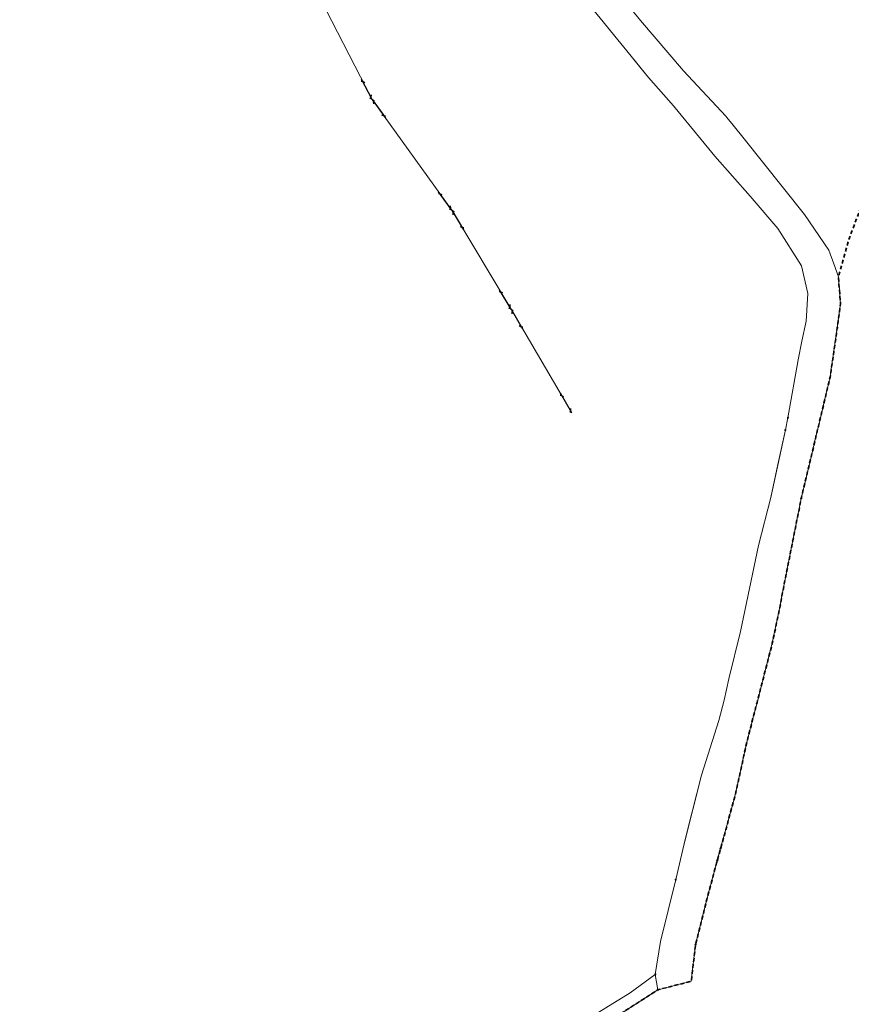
# Model space of a CAD drawing. Header units: metres. Extents: x 7423100 to 7429434, y 5527887 to 5533362.
# Tile 39 of 43: x 7427388 to 7427725, y 5531106 to 5531505. Entities that reach past the tile are written whole.
import ezdxf

# ---------------------------------------------------------------- set-up
doc = ezdxf.new("R2010")
doc.units = ezdxf.units.M
doc.header["$MEASUREMENT"] = 0
for name, pattern in [('1.5_1.0', [2.5, 1.5, -1]), ('219-500', [0]), ('sutp_500', [0])]:
    doc.linetypes.add(name, pattern=pattern)
doc.layers.get('0').update_dxf_attribs({"color": 2, "linetype": 'CONTINUOUS', "lineweight": 5})
for name, color, linetype in [('202-punkt graniczny', 7, 'CONTINUOUS'), ('203-punkt graniczny', 7, 'CONTINUOUS'), ('216-obręb ewidencyjny', 7, 'CONTINUOUS'), ('218-kontur użytku gruntowego', 7, 'CONTINUOUS'), ('219-działka ewidencyjna', 7, 'CONTINUOUS'), ('przewód telekomunikacyjny napowietrzny', 7, 'CONTINUOUS')]:
    doc.layers.add(name, color=color, linetype=linetype)

# ---------------------------------------------------------------- blocks, each defined once
blk = doc.blocks.new('202')
at = {"color": 0, "linetype": 'Continuous', "lineweight": 0}
blk.add_circle((0, 0), 0.25, dxfattribs=at)
blk = doc.blocks.new('203')
at = {"linetype": 'Continuous', "lineweight": 0}
h = blk.add_hatch(color=0, dxfattribs=at)
edge = h.paths.add_edge_path()
edge.add_arc((0, 0), 0.045, 0, 360)
blk = doc.blocks.new('SUTP')
at = {"color": 0, "linetype": 'Continuous'}
for p, q in [((0, 0), (0.866, 0.5)), ((0, 0), (9.232, 0)), ((1.866, -0.5), (1, 0)), ((7.366, -0.5), (8.232, 0)), ((9.232, 0), (8.366, 0.5))]:
    blk.add_line(p, q, dxfattribs=at)

msp = doc.modelspace()

# ---------------------------------------------------------------- linework, layer by layer
at = {"layer": '216-obręb ewidencyjny', "color": 7, "linetype": '1.5_1.0', "lineweight": 35, "flags": 128}
msp.add_lwpolyline([(7427465.39, 5530971.07), (7427486.65, 5530995.8), (7427495.11, 5531008.66), (7427506.55, 5531022.56), (7427519.92, 5531035.82), (7427519.91, 5531036.3), (7427540.59, 5531050.32), (7427543.86, 5531052.19), (7427571.29, 5531067.83), (7427590.31, 5531078.09), (7427613.86, 5531090.36), (7427646.86, 5531111.52), (7427660.42, 5531115.01), (7427662.16, 5531129.96), (7427666.71, 5531148.13), (7427670.68, 5531162.93), (7427670.94, 5531163.89), (7427672.3, 5531168.8), (7427678.26, 5531190.44), (7427681.76, 5531206.54), (7427682.92, 5531211.85), (7427685.79, 5531222.97), (7427687.08, 5531227.98), (7427693.27, 5531251.97), (7427696.49, 5531267.22), (7427697.15, 5531271.2), (7427705.01, 5531310.69), (7427706.98, 5531318.96), (7427709.16, 5531328.11), (7427710.97, 5531335.69), (7427711.99, 5531339.94), (7427715.7, 5531355.5), (7427716.72, 5531359.77), (7427717.33, 5531364), (7427719.63, 5531379.83), (7427720.91, 5531389.52), (7427720.1, 5531400.42), (7427722.9, 5531410.64), (7427724.18, 5531415.32), (7427734.05, 5531441.54), (7427734.54, 5531443.09), (7427737.48, 5531452.46), (7427746.03, 5531479.69), (7427750.79, 5531494.86), (7427755.27, 5531510.07), (7427764.29, 5531529.18), (7427769.04, 5531539.24), (7427783.7, 5531570.71), (7427800.96, 5531607.54), (7427810.14, 5531623.35), (7427817.05, 5531636.63), (7427820.22, 5531642.47), (7427823.76, 5531648.03), (7427828.76, 5531655.37), (7427835.75, 5531664.29), (7427847.7, 5531677.49), (7427857.3, 5531686.9), (7427863.35, 5531692.87), (7427866.84, 5531696.83), (7427873.21, 5531704.1), (7427875.02, 5531705.91), (7427875.9, 5531707), (7427877.05, 5531708.44), (7427882.64, 5531718.45), (7427883.93, 5531724.65), (7427887.73, 5531737.45), (7427891.69, 5531759.66), (7427891.48, 5531770.46), (7427892.27, 5531774.96), (7427890.97, 5531788.46), (7427890.75, 5531791.66), (7427885.03, 5531805.66), (7427884.53, 5531810.46), (7427884.63, 5531821.26), (7427891.42, 5531829.87), (7427906.99, 5531843.29), (7427916.38, 5531849.6), (7427929.99, 5531858.62), (7427946.45, 5531871.55), (7427946.91, 5531871.91), (7427951.16, 5531875.24), (7427948.04, 5531885.94), (7427960.54, 5531891.76), (7427964.44, 5531893.96), (7427978.13, 5531902.58), (7427991.32, 5531911), (7427995.73, 5531914.4), (7427996.71, 5531915.9), (7428010.31, 5531933.22), (7428022.68, 5531948.64), (7428034.97, 5531962.18), (7428048.85, 5531977.47), (7428055.64, 5531984.98), (7428067.62, 5531997.2), (7428088.07, 5532025.51), (7428095.13, 5532035.33), (7428118.02, 5532068.16), (7428124.13, 5532078.7), (7428127.6, 5532086.43), (7428137.36, 5532105.5), (7428146.28, 5532123.5), (7428156.46, 5532144.02), (7428165.92, 5532158.25), (7428174.92, 5532171.78), (7428184.81, 5532186.66), (7428197.91, 5532202.59), (7428203.6, 5532209.48), (7428212.77, 5532220.89), (7428222.36, 5532235.31), (7428227.59, 5532243.5), (7428239.65, 5532262.38), (7428262.18, 5532297.65), (7428262.89, 5532298.76), (7428267.28, 5532305.27), (7428280.85, 5532326.69), (7428294.78, 5532347.64), (7428302.22, 5532358.82), (7428306.83, 5532365.67), (7428308.41, 5532368.04), (7428310.22, 5532370.36), (7428313.2, 5532374.23), (7428314.71, 5532376.31), (7428318.18, 5532381.07), (7428330.97, 5532398.67), (7428340.32, 5532409.75), (7428341.48, 5532411.12), (7428357.54, 5532430.19), (7428358.07, 5532430.74), (7428411.8, 5532486.32), (7428420.17, 5532494.97), (7428420.71, 5532514.43), (7428420.95, 5532523.18), (7428421.59, 5532527.21), (7428425.03, 5532549.05), (7428428.58, 5532569.99), (7428428.82, 5532571.49), (7428433.55, 5532592.4), (7428433.7, 5532593.44), (7428439.72, 5532619.61), (7428441.16, 5532625.98), (7428447.68, 5532655.92), (7428448.85, 5532661.03), (7428450.4, 5532665.64), (7428456.16, 5532686.26), (7428464.05, 5532721.04), (7428466.61, 5532731.38), (7428471.44, 5532750.92), (7428477.31, 5532786.2), (7428477.75, 5532788.76), (7428481.61, 5532811.28), (7428485.02, 5532830.33), (7428485.96, 5532835.64), (7428489.02, 5532852.8), (7428491.88, 5532884.65), (7428490.49, 5532905.24), (7428489.9, 5532907.75), (7428488.34, 5532914.39), (7428477.51, 5532960.55), (7428474.58, 5532973.05), (7428466, 5532997.55), (7428463.57, 5533004.48), (7428458.75, 5533013.92), (7428458.62, 5533014.17), (7428456.91, 5533017.43), (7428443.52, 5533043.76), (7428441.89, 5533047.26), (7428432.02, 5533068.57), (7428429.1, 5533071.41), (7428421.46, 5533086.24), (7428417.65, 5533092.55), (7428416.37, 5533094.67), (7428407.6, 5533109.19), (7428399.88, 5533122.56), (7428399, 5533122.14), (7428384.14, 5533113.56), (7428358.23, 5533099.08), (7428353.17, 5533095.29), (7428350.35, 5533093.25), (7428346.37, 5533087.46), (7428335.97, 5533072.33), (7428323.99, 5533067.92), (7428302.18, 5533062.69), (7428276.87, 5533061.14), (7428266.59, 5533051.05), (7428253.59, 5533046.43), (7428242.99, 5533044.21), (7428237.11, 5533042.98), (7428216.6, 5533038.69), (7428207.43, 5533032.49), (7428201.31, 5533028.37), (7428186.87, 5533034.21), (7428178.41, 5533037.64), (7428168.31, 5533043.53), (7428156.68, 5533050.32), (7428152.08, 5533051.21), (7428139.57, 5533053.7), (7428130.77, 5533054.49), (7428119.27, 5533054.07), (7428110.39, 5533057.64), (7428098.36, 5533062.45), (7428085.46, 5533065.12), (7428082.36, 5533065.74), (7428081.89, 5533065.84), (7428070.35, 5533068.22), (7428061.98, 5533066.4), (7428048.15, 5533063.39), (7428038.77, 5533047.18), (7428032.37, 5533043.17), (7428026.27, 5533043.06), (7428020.58, 5533038.95), (7428010.18, 5533037.34), (7428004.88, 5533032.35), (7428000.78, 5533031.33), (7427991.37, 5533039.32), (7427978.58, 5533036.3), (7427952.09, 5533018.67), (7427941.39, 5533020.76), (7427919.92, 5533006.23), (7427911, 5533012.52), (7427905.49, 5533014.21), (7427886.6, 5533008.59), (7427878.01, 5533000.38), (7427860.42, 5533000.76), (7427856.1, 5533001.85), (7427848.81, 5532996.66), (7427844.63, 5532991.34), (7427833.61, 5532990.73), (7427830.19, 5532991.64), (7427821.61, 5532993.91), (7427801.42, 5532985.49), (7427799.22, 5532979.48), (7427785.84, 5532966.97), (7427779.24, 5532967.86), (7427772.74, 5532960.45), (7427767.37, 5532956.38), (7427761.35, 5532951.84), (7427743.15, 5532949.01), (7427722.47, 5532935.19), (7427714.87, 5532934.58), (7427709.39, 5532926.54), (7427704.5, 5532919.36), (7427708.29, 5532915.77), (7427670.41, 5532894.32), (7427670.93, 5532880.52), (7427657.14, 5532869.3), (7427642.64, 5532867.08), (7427645.86, 5532850.69), (7427643.03, 5532847), (7427633.28, 5532834.37), (7427615.99, 5532825.25), (7427601.39, 5532824.63), (7427597.79, 5532823.93), (7427581.3, 5532814.61), (7427580.3, 5532810.2), (7427580.42, 5532795), (7427576.24, 5532791), (7427570.13, 5532794.22), (7427563.82, 5532792.78), (7427562.43, 5532787.98), (7427561.24, 5532774.38), (7427551.65, 5532769.58), (7427547.26, 5532760.96), (7427544.28, 5532754.15), (7427533.08, 5532741.74), (7427525.48, 5532737.93), (7427518.21, 5532726.52), (7427513.32, 5532717.41), (7427504.52, 5532717.4), (7427487.72, 5532704.38), (7427495.32, 5532704.29), (7427498.54, 5532689.89), (7427484.95, 5532677.28), (7427484.98, 5532651.87), (7427464.18, 5532651.45), (7427460.58, 5532649.84), (7427460.99, 5532643.84), (7427465.4, 5532634.15), (7427460.42, 5532613.54), (7427455.72, 5532615.13), (7427452.43, 5532610.13), (7427448.23, 5532604.02), (7427444.65, 5532592.42), (7427427.06, 5532617.78), (7427421.61, 5532625.63), (7427420.8, 5532626.79), (7427411.78, 5532658.19), (7427364.62, 5532687.57), (7427347.71, 5532698.11), (7427346.79, 5532699.21), (7427344.7, 5532701.4), (7427342.3, 5532704.01), (7427333.69, 5532713.7), (7427318.37, 5532727.88), (7427303.07, 5532740.88), (7427298.11, 5532747.05), (7427296.37, 5532749.08), (7427268.49, 5532781.32), (7427267.82, 5532783.26), (7427259.56, 5532807), (7427252.16, 5532814.12), (7427243.84, 5532820.46), (7427230.79, 5532830.42), (7427219.84, 5532834.08), (7427209.87, 5532841.08), (7427193.37, 5532852.69), (7427182.89, 5532860), (7427174.62, 5532859.49), (7427145.07, 5532858.45), (7427135.91, 5532866.04), (7427132.23, 5532869.46), (7427126.09, 5532875.17), (7427076.64, 5532870.89), (7427049.99, 5532868.58), (7427047.59, 5532868.37), (7427026.08, 5532874.55), (7427016.08, 5532860.54), (7427008.18, 5532860.73), (7426998.37, 5532865.01), (7426993.57, 5532865.31), (7426989.58, 5532862.4), (7426988.78, 5532860.4), (7426986.29, 5532851.8), (7426984.19, 5532848.5), (7426982.39, 5532847.69), (7426978.39, 5532847.49), (7426977.09, 5532848.19), (7426969.09, 5532851.58), (7426959.87, 5532862.77), (7426953.16, 5532871.16), (7426945.26, 5532873.55), (7426936.06, 5532873.14), (7426920.57, 5532864.42), (7426901.08, 5532863.8), (7426886.66, 5532866.48), (7426858.04, 5532878.55), (7426848.24, 5532881.24), (7426836.84, 5532880.62), (7426827.84, 5532879.91), (7426830.51, 5532900.52), (7426808.91, 5532900.59), (7426800.31, 5532895.22), (7426796.37, 5532893.4), (7426789.7, 5532888.11), (7426781.63, 5532889.28), (7426754.99, 5532893.14), (7426744.12, 5532893.84), (7426734.31, 5532891.8), (7426711.8, 5532899.48), (7426702, 5532898.36), (7426693.7, 5532899.45), (7426692.22, 5532900.2), (7426674.39, 5532909.13), (7426669.98, 5532913.63), (7426663.87, 5532922.12), (7426661.18, 5532925.82), (7426658.16, 5532931.82), (7426655.95, 5532934.41), (7426649.04, 5532945.81), (7426645.83, 5532951.2), (7426640.82, 5532959.4), (7426638.03, 5532965.11), (7426635.21, 5532971.85), (7426627.58, 5532990.09), (7426626.18, 5532991.48), (7426624.88, 5532994.48), (7426623.97, 5532999.48), (7426620.98, 5533006.08), (7426616.87, 5533014.08), (7426614.76, 5533021.27), (7426613.64, 5533026.07), (7426610.63, 5533032.47), (7426608.22, 5533041.77), (7426605.48, 5533049.24), (7426603.61, 5533051.26), (7426592.7, 5533056.75), (7426580.15, 5533046.73), (7426559.81, 5533036.46), (7426519.01, 5533024.9), (7426518.28, 5533023.04), (7426514.97, 5533017.94), (7426514.75, 5533017.59), (7426500.99, 5532994.8), (7426500.35, 5532993.34), (7426498.19, 5532988.31), (7426496.88, 5532985.26), (7426490.01, 5532968.92), (7426485.4, 5532963.11), (7426483.96, 5532961.5), (7426472.92, 5532949.1), (7426472.15, 5532948.45), (7426452.58, 5532932.24), (7426428.19, 5532912.05), (7426404.95, 5532894.16), (7426397.78, 5532889.1), (7426388.33, 5532882.33), (7426375.2, 5532872.72), (7426353.34, 5532856.95), (7426347.97, 5532853.12), (7426324.46, 5532836.35), (7426308.66, 5532825.84), (7426302.59, 5532821.82), (7426280.93, 5532806.53), (7426256.54, 5532788.68), (7426246.89, 5532772.58), (7426238.77, 5532759.05), (7426236.22, 5532754.79), (7426233.15, 5532748.09), (7426223.08, 5532729.89), (7426207.6, 5532686.75), (7426205.22, 5532668.96), (7426205.34, 5532656.24), (7426209.96, 5532635.56), (7426270.77, 5532631.12), (7426295.38, 5532629.65), (7426305.25, 5532629.45), (7426316.44, 5532629.22), (7426328.89, 5532628.97), (7426383.49, 5532627.84), (7426385.49, 5532624.62), (7426413.22, 5532606.59), (7426432.44, 5532579.29), (7426443.17, 5532570.44), (7426447.97, 5532566.55), (7426451.02, 5532567.14), (7426461.37, 5532569.14), (7426478.18, 5532564.16), (7426480.97, 5532561.23), (7426483.68, 5532558.37), (7426512.71, 5532536.9), (7426518.25, 5532525.75), (7426527.4, 5532507.34), (7426528.95, 5532504.21), (7426550.34, 5532513.94), (7426578.56, 5532504.07), (7426582.06, 5532504.15), (7426613.86, 5532504.82), (7426617.75, 5532514.72), (7426623.85, 5532512.23), (7426648.75, 5532521.26), (7426655.66, 5532511.37), (7426666.78, 5532507.62), (7426670.47, 5532506.38), (7426687.18, 5532509.1), (7426688.46, 5532513.51), (7426696.31, 5532513.53), (7426710.76, 5532513.53), (7426713.35, 5532512.17), (7426715.28, 5532511.14), (7426718.81, 5532512.36), (7426724.26, 5532514.25), (7426729.27, 5532506.35), (7426741.47, 5532506.27), (7426752.07, 5532508.72), (7426762.57, 5532501.94), (7426771, 5532487.04), (7426784.58, 5532482.07), (7426784.61, 5532480.06), (7426784.74, 5532475.23), (7426798.04, 5532465.6), (7426803.52, 5532472.24), (7426815.21, 5532479.25), (7426817.5, 5532488.26), (7426823.9, 5532489.19), (7426833.5, 5532490.58), (7426844.71, 5532486.59), (7426861.41, 5532486.81), (7426874.15, 5532476.26), (7426878.53, 5532472.63), (7426886.83, 5532474.04), (7426887.52, 5532483.34), (7426894.84, 5532477.35), (7426905.33, 5532474.36), (7426924.83, 5532475.68), (7426948.46, 5532452.04), (7426964.32, 5532445.33), (7426976.98, 5532439.97), (7426984.88, 5532440.72), (7426988.48, 5532440.66), (7426992.18, 5532439.66), (7426995.88, 5532437.76), (7426977.65, 5532403.01), (7426962.67, 5532374.42), (7426960.36, 5532369.95), (7426955.2, 5532359.9), (7426924.94, 5532300.98), (7426921.45, 5532292.26), (7426919.66, 5532283.66), (7426917.17, 5532271.65), (7426911.31, 5532227.57), (7426911.15, 5532226.39), (7426909.94, 5532217.32), (7426909.34, 5532212.84), (7426904.97, 5532190.63), (7426902.69, 5532174.22), (7426892.77, 5532101.7), (7426892.48, 5532099.71), (7426891.98, 5532096.3), (7426902.63, 5532060.9), (7426905.03, 5532052.91), (7426908.77, 5532035.02), (7426912.8, 5532004.4), (7426914, 5531995.32), (7426900.71, 5531976.53), (7426903.32, 5531976.09), (7426918.79, 5531973.49), (7426934.31, 5531960.45), (7426940.15, 5531954.66), (7426947.86, 5531949.55), (7426956.74, 5531945.34), (7426966.06, 5531940.92), (7426985.89, 5531931.5), (7426992.71, 5531925.4), (7427008.28, 5531920.67), (7427008.58, 5531920.57), (7427018.94, 5531917.44), (7427022.51, 5531916.34), (7427036.52, 5531909.46), (7427039.97, 5531904.23), (7427045.05, 5531896.56), (7427045.71, 5531886.51), (7427046.93, 5531869.5), (7427039.34, 5531861.65), (7427039.77, 5531849.58), (7427058.41, 5531833.42), (7427069.04, 5531835.52), (7427077.31, 5531833.2), (7427066.34, 5531809.48), (7427059.22, 5531795.17), (7427047.43, 5531771.5), (7427030.72, 5531737.93), (7427030.13, 5531733.63), (7427029.43, 5531731.43), (7427022.66, 5531709.42), (7427019.27, 5531700.11), (7427014.28, 5531685.4), (7427001.92, 5531652.59), (7427000.53, 5531646.58), (7426999.52, 5531641.61), (7426998.23, 5531631.7), (7426991.78, 5531594.74), (7426991.4, 5531583.17), (7426990.27, 5531566.87), (7426990.24, 5531550.36), (7426989.73, 5531544.77), (7426987.64, 5531522.63), (7426985.96, 5531504.82), (7426984.82, 5531493.03), (7426986.1, 5531487.11), (7426981.47, 5531443.78), (7426977.76, 5531429.02), (7426975.05, 5531404.33), (7426975.44, 5531396.13), (7426974.63, 5531391.34), (7426974.71, 5531388.72), (7426973.15, 5531375.95), (7426972.52, 5531370.17), (7426972.26, 5531369.28), (7426962.42, 5531315.6), (7426962.3, 5531314.96), (7426956.92, 5531271.95), (7426953.08, 5531240.63), (7426952.41, 5531236), (7426949.55, 5531199.94), (7426949.29, 5531182.09), (7426948.67, 5531151.75), (7426948.83, 5531077.97), (7426948.89, 5531052.46), (7426949, 5531044.75), (7426949.06, 5531042.26), (7426959.47, 5531041.2), (7426967.17, 5531051.07), (7426975.56, 5531047.46), (7426974.73, 5531037.81), (7426977.82, 5531034.33), (7426975.26, 5531028.98), (7426976.11, 5531028.3), (7426977.17, 5531027.68), (7426986.27, 5531024.3), (7426986.18, 5531016.79), (7426989.75, 5531012.82), (7427001.99, 5531013.1), (7427006.48, 5531017.32), (7427011.17, 5531013.73), (7427012.99, 5531012.33), (7427014.48, 5530985.54), (7427014.74, 5530981.13), (7427020.54, 5530971.03), (7427033.35, 5530964.15), (7427038.55, 5530958.35), (7427040.32, 5530950.17), (7427041.57, 5530944.36), (7427041.49, 5530941.06), (7427040.68, 5530937.35), (7427039.38, 5530934.35), (7427037.7, 5530932.55), (7427037.39, 5530931.15), (7427038.89, 5530929.65), (7427043.79, 5530929.36), (7427042.62, 5530906.75), (7427051.9, 5530896.56), (7427056.64, 5530891.37), (7427059.44, 5530890.87), (7427061.75, 5530893.09), (7427064.44, 5530892.38), (7427063.86, 5530884.68), (7427067.06, 5530868.79), (7427069.58, 5530856.38), (7427067.98, 5530854.38), (7427063.19, 5530847.37), (7427071.19, 5530845.18), (7427067.66, 5530826.85), (7427066.52, 5530820.97), (7427074.23, 5530812.38), (7427075.63, 5530812.48), (7427078.76, 5530815.4), (7427081.33, 5530817.79), (7427083.13, 5530817.69), (7427089.73, 5530814.8), (7427090.84, 5530809.4), (7427095.06, 5530803.62), (7427099.57, 5530799.35), (7427102.05, 5530797.01), (7427110.17, 5530781.02), (7427111.98, 5530775.52), (7427113.88, 5530773.62), (7427119.56, 5530767.9), (7427122.91, 5530764.53), (7427126.31, 5530751.64), (7427126.72, 5530742.44), (7427127.63, 5530738.44), (7427128.73, 5530735.94), (7427135.94, 5530727.75), (7427138.95, 5530721.45), (7427141.45, 5530718.85), (7427147.76, 5530713.76), (7427152.67, 5530706.46), (7427153.17, 5530702.86), (7427152.87, 5530700.66), (7427151.68, 5530696.86), (7427148.68, 5530694.86), (7427140.3, 5530690.45), (7427133.89, 5530685.24), (7427126.01, 5530681.43), (7427126.1, 5530678.63), (7427128.3, 5530677.73), (7427134.8, 5530674.94), (7427139.71, 5530670.44), (7427147.22, 5530663.75), (7427153.83, 5530656.66), (7427155.34, 5530654.95), (7427157.53, 5530652.46), (7427162.16, 5530642.77), (7427165.25, 5530637.97), (7427175.76, 5530629.58), (7427178.57, 5530624.69), (7427180.77, 5530624.69), (7427186.27, 5530626.91), (7427192.08, 5530616), (7427189.19, 5530606.6), (7427188.9, 5530598.51), (7427185.31, 5530590.49), (7427185.03, 5530585.49), (7427186.32, 5530580.79), (7427186.94, 5530577.59), (7427200.13, 5530577.71), (7427212.92, 5530668.53), (7427222.92, 5530667.54), (7427239.22, 5530668.36), (7427254.72, 5530669.58), (7427272.1, 5530672.58), (7427285.02, 5530674.82), (7427292.63, 5530716.94), (7427299.23, 5530754.84), (7427307.45, 5530788.08), (7427314.93, 5530810.57), (7427327.03, 5530840.89), (7427342.59, 5530870.71), (7427344.82, 5530872.71), (7427348.58, 5530876.1), (7427360.47, 5530886.83), (7427372.76, 5530897.35), (7427375.04, 5530899.22), (7427399.94, 5530919.58), (7427404.64, 5530923.21), (7427411.42, 5530928.44), (7427415.71, 5530931.74), (7427439.25, 5530950.63), (7427447.3, 5530955.64)], close=True, dxfattribs=at)
at = {"layer": '218-kontur użytku gruntowego', "color": 3, "linetype": 'Continuous', "lineweight": 18, "flags": 128}
for points in [[(7427639.83, 5531504.35), (7427623.16, 5531524.65)], [(7427618.1, 5531511.92), (7427631.88, 5531495.04)], [(7427657.28, 5531483.86), (7427639.83, 5531504.35)], [(7427631.88, 5531495.04), (7427634.23, 5531492.08)], [(7427634.23, 5531492.08), (7427639.41, 5531485.73)], [(7427639.41, 5531485.73), (7427643.09, 5531481.23)], [(7427674.46, 5531465.49), (7427657.28, 5531483.86)], [(7427643.09, 5531481.23), (7427653.16, 5531469.76)], [(7427653.16, 5531469.76), (7427667.52, 5531452.38)], [(7427674.84, 5531465.02), (7427674.46, 5531465.49)], [(7427677.34, 5531461.9), (7427674.84, 5531465.02)], [(7427681.82, 5531456.32), (7427677.34, 5531461.9)], [(7427689.23, 5531447.09), (7427681.82, 5531456.32)], [(7427667.52, 5531452.38), (7427669.99, 5531449.4)], [(7427669.99, 5531449.4), (7427684.23, 5531433.13)], [(7427706.38, 5531425.71), (7427689.23, 5531447.09)], [(7427684.23, 5531433.13), (7427695.5, 5531420.09)], [(7427716.22, 5531411.27), (7427706.38, 5531425.71)], [(7427695.5, 5531420.09), (7427705.08, 5531404.95)], [(7427718.23, 5531405.66), (7427716.22, 5531411.27)], [(7427705.08, 5531404.95), (7427707.73, 5531393.65)], [(7427720.1, 5531400.42), (7427718.23, 5531405.66)], [(7427720.91, 5531389.52), (7427720.1, 5531400.42)], [(7427707.73, 5531393.65), (7427707.05, 5531382.45)], [(7427719.63, 5531379.83), (7427720.91, 5531389.52)], [(7427707.05, 5531382.45), (7427705.28, 5531374.44)], [(7427717.33, 5531364), (7427719.63, 5531379.83)], [(7427705.28, 5531374.44), (7427703.75, 5531366.75)], [(7427703.75, 5531366.75), (7427699.63, 5531343.32)], [(7427716.72, 5531359.77), (7427717.33, 5531364)], [(7427715.7, 5531355.5), (7427716.72, 5531359.77)], [(7427711.99, 5531339.94), (7427715.7, 5531355.5)], [(7427699.63, 5531343.32), (7427698.57, 5531338.4)], [(7427698.57, 5531338.4), (7427695.56, 5531324.46)], [(7427710.97, 5531335.69), (7427711.99, 5531339.94)], [(7427709.16, 5531328.11), (7427710.97, 5531335.69)], [(7427706.98, 5531318.96), (7427709.16, 5531328.11)], [(7427695.56, 5531324.46), (7427692.65, 5531310.98)], [(7427705.01, 5531310.69), (7427706.98, 5531318.96)], [(7427692.65, 5531310.98), (7427687.71, 5531291.53)], [(7427697.15, 5531271.2), (7427705.01, 5531310.69)], [(7427687.71, 5531291.53), (7427680.32, 5531256.79)], [(7427696.49, 5531267.22), (7427697.15, 5531271.2)], [(7427693.27, 5531251.97), (7427696.49, 5531267.22)], [(7427680.32, 5531256.79), (7427675.58, 5531237.51)], [(7427687.08, 5531227.98), (7427693.27, 5531251.97)], [(7427675.58, 5531237.51), (7427673.77, 5531228.9)], [(7427673.77, 5531228.9), (7427671.54, 5531220.7)], [(7427685.79, 5531222.97), (7427687.08, 5531227.98)], [(7427682.92, 5531211.85), (7427685.79, 5531222.97)], [(7427671.54, 5531220.7), (7427664.5, 5531198.58)], [(7427681.76, 5531206.54), (7427682.92, 5531211.85)], [(7427678.26, 5531190.44), (7427681.76, 5531206.54)], [(7427664.5, 5531198.58), (7427658.94, 5531176.23)], [(7427670.68, 5531162.93), (7427678.26, 5531190.44)], [(7427658.94, 5531176.23), (7427657.56, 5531170.7)], [(7427657.56, 5531170.7), (7427654.09, 5531156.24)], [(7427666.71, 5531148.13), (7427670.68, 5531162.93)], [(7427654.09, 5531156.24), (7427647.98, 5531131.15)], [(7427662.16, 5531129.96), (7427666.71, 5531148.13)], [(7427647.98, 5531131.15), (7427645.83, 5531117.78)], [(7427660.42, 5531115.01), (7427662.16, 5531129.96)], [(7427645.83, 5531117.78), (7427635.7, 5531110.31)], [(7427646.86, 5531111.52), (7427660.42, 5531115.01)], [(7427613.86, 5531090.36), (7427646.86, 5531111.52)], [(7427635.7, 5531110.31), (7427615.94, 5531098.22)]]:
    msp.add_lwpolyline(points, dxfattribs=at)
at = {"layer": '219-działka ewidencyjna', "color": 7, "linetype": '219-500', "lineweight": 18, "flags": 128}
for points in [[(7427639.83, 5531504.35), (7427623.16, 5531524.65)], [(7427631.88, 5531495.04), (7427618.1, 5531511.92)], [(7427639.83, 5531504.35), (7427657.28, 5531483.86)], [(7427631.88, 5531495.04), (7427634.23, 5531492.08)], [(7427634.23, 5531492.08), (7427643.09, 5531481.23)], [(7427674.46, 5531465.49), (7427657.28, 5531483.86)], [(7427643.09, 5531481.23), (7427653.16, 5531469.76)], [(7427667.52, 5531452.38), (7427653.16, 5531469.76)], [(7427674.46, 5531465.49), (7427674.84, 5531465.02)], [(7427674.84, 5531465.02), (7427677.34, 5531461.9)], [(7427677.34, 5531461.9), (7427681.82, 5531456.32)], [(7427681.82, 5531456.32), (7427689.23, 5531447.09)], [(7427669.99, 5531449.4), (7427667.52, 5531452.38)], [(7427684.23, 5531433.13), (7427669.99, 5531449.4)], [(7427689.23, 5531447.09), (7427706.38, 5531425.71)], [(7427695.5, 5531420.09), (7427684.23, 5531433.13)], [(7427706.38, 5531425.71), (7427716.22, 5531411.27)], [(7427705.08, 5531404.95), (7427695.5, 5531420.09)], [(7427716.22, 5531411.27), (7427718.23, 5531405.66)], [(7427707.73, 5531393.65), (7427705.08, 5531404.95)], [(7427720.1, 5531400.42), (7427718.23, 5531405.66)], [(7427720.91, 5531389.52), (7427720.1, 5531400.42)], [(7427707.05, 5531382.45), (7427707.73, 5531393.65)], [(7427719.63, 5531379.83), (7427720.91, 5531389.52)], [(7427705.28, 5531374.44), (7427707.05, 5531382.45)], [(7427719.63, 5531379.83), (7427717.33, 5531364)], [(7427703.75, 5531366.75), (7427705.28, 5531374.44)], [(7427703.75, 5531366.75), (7427699.63, 5531343.32)], [(7427716.72, 5531359.77), (7427717.33, 5531364)], [(7427716.72, 5531359.77), (7427715.7, 5531355.5)], [(7427711.99, 5531339.94), (7427715.7, 5531355.5)], [(7427698.57, 5531338.4), (7427699.63, 5531343.32)], [(7427692.65, 5531310.98), (7427698.57, 5531338.4)], [(7427710.97, 5531335.69), (7427711.99, 5531339.94)], [(7427710.97, 5531335.69), (7427709.16, 5531328.11)], [(7427706.98, 5531318.96), (7427709.16, 5531328.11)], [(7427706.98, 5531318.96), (7427705.01, 5531310.69)], [(7427687.71, 5531291.53), (7427692.65, 5531310.98)], [(7427697.15, 5531271.2), (7427705.01, 5531310.69)], [(7427680.32, 5531256.79), (7427687.71, 5531291.53)], [(7427696.49, 5531267.22), (7427697.15, 5531271.2)], [(7427693.27, 5531251.97), (7427696.49, 5531267.22)], [(7427675.58, 5531237.51), (7427680.32, 5531256.79)], [(7427687.08, 5531227.98), (7427693.27, 5531251.97)], [(7427673.77, 5531228.9), (7427675.58, 5531237.51)], [(7427671.54, 5531220.7), (7427673.77, 5531228.9)], [(7427685.79, 5531222.97), (7427687.08, 5531227.98)], [(7427682.92, 5531211.85), (7427685.79, 5531222.97)], [(7427664.5, 5531198.58), (7427671.54, 5531220.7)], [(7427682.92, 5531211.85), (7427681.76, 5531206.54)], [(7427678.26, 5531190.44), (7427681.76, 5531206.54)], [(7427657.56, 5531170.7), (7427664.5, 5531198.58)], [(7427678.26, 5531190.44), (7427672.3, 5531168.8)], [(7427654.09, 5531156.24), (7427657.56, 5531170.7)], [(7427670.94, 5531163.89), (7427672.3, 5531168.8)], [(7427666.71, 5531148.13), (7427670.68, 5531162.93)], [(7427670.68, 5531162.93), (7427670.94, 5531163.89)], [(7427647.98, 5531131.15), (7427654.09, 5531156.24)], [(7427662.16, 5531129.96), (7427666.71, 5531148.13)], [(7427647.98, 5531131.15), (7427645.83, 5531117.78)], [(7427660.42, 5531115.01), (7427662.16, 5531129.96)], [(7427646.86, 5531111.52), (7427645.83, 5531117.78)], [(7427646.86, 5531111.52), (7427660.42, 5531115.01)]]:
    msp.add_lwpolyline(points, dxfattribs=at)
at = {"layer": 'przewód telekomunikacyjny napowietrzny', "color": 30, "linetype": 'sutp_500', "lineweight": 18, "flags": 128}
for points in [[(7427530.96, 5531472.3), (7427509.91, 5531513.33)], [(7427563.33, 5531427.46), (7427530.96, 5531472.3)], [(7427587.32, 5531387.32), (7427563.33, 5531427.46)], [(7427611.99, 5531345.28), (7427587.32, 5531387.32)]]:
    msp.add_lwpolyline(points, dxfattribs=at)

# ---------------------------------------------------------------- block references
at = {"layer": '202-punkt graniczny', "color": 7, "linetype": 'Continuous', "lineweight": 18}
for p in [(7427719.63, 5531379.83), (7427699.63, 5531343.32), (7427698.57, 5531338.4), (7427705.01, 5531310.69), (7427672.3, 5531168.8), (7427670.94, 5531163.89), (7427654.09, 5531156.24), (7427662.16, 5531129.96), (7427645.83, 5531117.78), (7427646.86, 5531111.52)]:
    msp.add_blockref('202', p, dxfattribs=at)
at = {"layer": '203-punkt graniczny', "color": 7, "linetype": 'Continuous', "lineweight": 18}
for p in [(7427639.83, 5531504.35), (7427631.88, 5531495.04), (7427634.23, 5531492.08), (7427657.28, 5531483.86), (7427643.09, 5531481.23), (7427653.16, 5531469.76), (7427674.46, 5531465.49), (7427674.84, 5531465.02), (7427677.34, 5531461.9), (7427681.82, 5531456.32), (7427667.52, 5531452.38), (7427669.99, 5531449.4), (7427689.23, 5531447.09), (7427684.23, 5531433.13), (7427706.38, 5531425.71), (7427695.5, 5531420.09), (7427716.22, 5531411.27), (7427705.08, 5531404.95), (7427718.23, 5531405.66), (7427720.1, 5531400.42), (7427707.73, 5531393.65), (7427720.91, 5531389.52), (7427707.05, 5531382.45), (7427705.28, 5531374.44), (7427703.75, 5531366.75), (7427717.33, 5531364), (7427716.72, 5531359.77), (7427715.7, 5531355.5), (7427711.99, 5531339.94), (7427710.97, 5531335.69), (7427709.16, 5531328.11), (7427706.98, 5531318.96), (7427692.65, 5531310.98), (7427687.71, 5531291.53), (7427697.15, 5531271.2), (7427696.49, 5531267.22), (7427680.32, 5531256.79), (7427693.27, 5531251.97), (7427675.58, 5531237.51), (7427673.77, 5531228.9), (7427687.08, 5531227.98), (7427685.79, 5531222.97), (7427671.54, 5531220.7), (7427682.92, 5531211.85), (7427681.76, 5531206.54), (7427664.5, 5531198.58), (7427678.26, 5531190.44), (7427657.56, 5531170.7), (7427670.68, 5531162.93), (7427666.71, 5531148.13), (7427647.98, 5531131.15), (7427660.42, 5531115.01)]:
    msp.add_blockref('203', p, dxfattribs=at)
at = {"layer": 'przewód telekomunikacyjny napowietrzny', "color": 30, "linetype": 'Continuous', "lineweight": 18}
for p, rotation in [((7427530.96, 5531472.3), 117.16), ((7427530.96, 5531472.3), 305.826), ((7427563.33, 5531427.46), 125.826), ((7427563.33, 5531427.46), 300.865), ((7427587.32, 5531387.32), 120.865), ((7427587.32, 5531387.32), 300.405), ((7427611.99, 5531345.28), 120.405)]:
    msp.add_blockref('SUTP', p, dxfattribs=dict(at, rotation=rotation))

doc.saveas('drawing.dxf')
